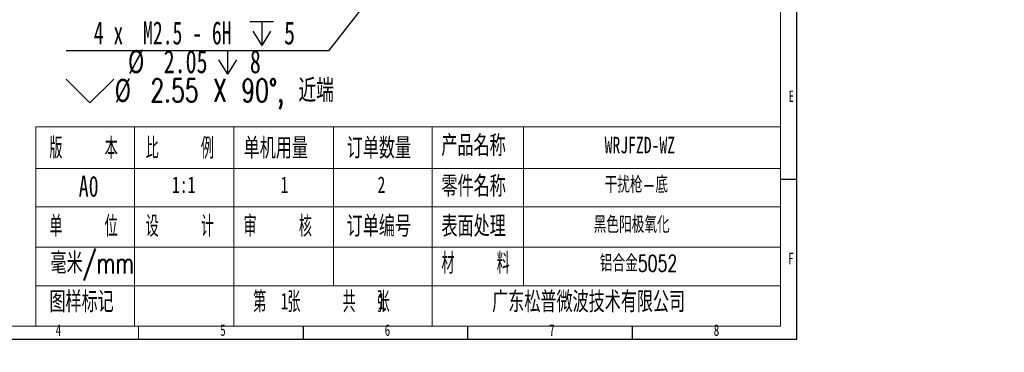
# Model space of a CAD drawing. Header units: millimetres. Extents: x -8 to 916, y -4 to 297.
# Tile 2 of 13: x 184 to 483, y -4 to 97. Entities that reach past the tile are written whole.
import ezdxf

# ---------------------------------------------------------------- set-up
doc = ezdxf.new("R2010")
doc.units = ezdxf.units.MM
for name, color, linetype in [('10', 7, 'Continuous'), ('5', 7, 'Continuous'), ('9', 7, 'Continuous')]:
    doc.layers.add(name, color=color, linetype=linetype)
doc.styles.add('SLDTEXTSTYLE0', font='TXT', dxfattribs={"width": 0.7, "bigfont": 'bigfont'})
doc.styles.add('SLDTEXTSTYLE1', font='TXT', dxfattribs={"width": 0.7})
doc.styles.add('SLDTEXTSTYLE3', font='TXT', dxfattribs={"width": 0.566667, "bigfont": 'bigfont'})
doc.styles.add('SLDTEXTSTYLE6', font='TXT', dxfattribs={"width": 0.616667})
doc.styles.add('SLDTEXTSTYLE7', font='TXT', dxfattribs={"width": 0.628571})
doc.dimstyles.new('SLDDIMSTYLE5', dxfattribs={"dimtxt": 7, "dimasz": 4.08, "dimexe": 0, "dimexo": 0.0625, "dimgap": 1.75, "dimtad": 0, "dimtih": 1, "dimtoh": 1, "dimdec": 6, "dimlfac": 2, "dimrnd": 1e-09, "dimzin": 12, "dimdsep": 46, "dimtxsty": 'SLDTEXTSTYLE1', "dimblk1": 'NONE', "dimsah": 1, "dimcen": 0, "dimadec": 0, "dimazin": 3, "dimtfac": 1, "dimtmove": 0, "dimatfit": 3, "dimldrblk": 'NONE', "dimfxl": 0, "dimfrac": 2, "dimtolj": 1, "dimtzin": 12, "dimarcsym": 0})

# ---------------------------------------------------------------- blocks, each defined once
blk = doc.blocks.new('SW_NOTE_1')
at = {"layer": '10', "color": 0, "attachment_point": 1, "style": 'SLDTEXTSTYLE0'}
for s, insert, char_height in [('1\\M+18141\\M+1955C\\M+196CA\\M+195BD\\M+190AE\\M+18141\\M+19DD9锐\\M+18A70\\M+18141\\M+19DD9\\M+196D1\\M+18E68\\M+18141\\M+19DD9划\\M+18DAD\\M+18141\\M+19DD9变\\M+18C60', (0, 9.55), 7.40833), ('2\\M+18141\\M+18F8A\\M+1974C\\M+196A2\\M+1928D\\M+18EDA\\M+190A1\\M+18CF6\\M+18DB7\\M+18BCF\\M+188C2GB/T1084-2400f级\\M+189C1\\M+18D48', (0, -1.83), 7.40833), ('3\\M+18141\\M+196A2\\M+1928D\\M+18D45\\M+188CA\\M+18CF6\\M+18DB7\\M+18BCF\\M+188C2\\M+1817D0.1', (0, -13.21), 7.4083), ('4\\M+18141\\M+196A2\\M+1928D圆\\M+18A70\\M+18BCF为R2', (0, -24.58), 7.4083), ('5\\M+18141\\M+196A2\\M+1928D\\M+18EDA\\M+190A1\\M+18E51\\M+18FC6SERP\\M+195B6\\M+18C8F\\M+189C1\\M+18D48', (0, -35.96), 7.4083)]:
    blk.add_mtext(s, dxfattribs=dict(at, insert=insert, char_height=char_height))
blk = doc.blocks.new('SW_SYMBOL_HOLE_DEPTH')
at = {"layer": '10', "color": 0}
for p, q in [((0, 875), (800, 875)), ((400, 875), (400, 75)), ((100, 555), (400, 75)), ((700, 555), (400, 75))]:
    blk.add_line(p, q, dxfattribs=at)
blk = doc.blocks.new('SW_SYMBOL_HOLE_SINK')
at = {"layer": '10', "color": 0}
for p, q in [((0, 875), (800, 75)), ((800, 75), (1600, 875))]:
    blk.add_line(p, q, dxfattribs=at)
blk = doc.blocks.new('_D_10')
at = {"layer": '10'}
for p, q in [((237.62, 177.25), (177.62, 100.68)), ((238.56, 178.45), (237.62, 177.25)), ((177.62, 100.68), (97.92, 100.68))]:
    blk.add_line(p, q, dxfattribs=at)
blk.add_solid([(237.62, 177.25), (234.7, 174.36), (235.5, 173.73)], dxfattribs=at)
at = {"layer": '10', "xscale": 0.009023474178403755, "yscale": 0.009023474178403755, "zscale": 0.009023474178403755}
for name, p in [('SW_SYMBOL_HOLE_DEPTH', (150.66, 101.64)), ('SW_SYMBOL_HOLE_DEPTH', (138.73, 92.9)), ('SW_SYMBOL_HOLE_SINK', (97.92, 84.16))]:
    blk.add_blockref(name, p, dxfattribs=at)
at = {"layer": '10', "char_height": 7, "attachment_point": 1}
for s, insert, style in [('4 x  M3 - 6H', (109.37, 109.62), 'SLDTEXTSTYLE6'), ('6', (161.08, 109.62), 'SLDTEXTSTYLE1'), ('%%c', (112.1, 100.91), 'SLDTEXTSTYLE1'), ('2.50', (122.95, 100.88), 'SLDTEXTSTYLE1'), ('6.30', (149.15, 100.88), 'SLDTEXTSTYLE1'), ('%%c', (112.65, 92.17), 'SLDTEXTSTYLE1'), ('3.05 X 90\\M+1818B, \\M+18BDF\\M+1925B', (123.5, 92.14), 'SLDTEXTSTYLE0')]:
    blk.add_mtext(s, dxfattribs=dict(at, insert=insert, style=style))
blk = doc.blocks.new('_NONE')
blk = doc.blocks.new('_D_25')
at = {"layer": '10'}
for p, q in [((296.94, 112.25), (277.6, 87.54)), ((297.73, 113.26), (296.94, 112.25)), ((277.6, 87.54), (197.9, 87.54))]:
    blk.add_line(p, q, dxfattribs=at)
blk.add_solid([(296.94, 112.25), (294.03, 109.35), (294.83, 108.73)], dxfattribs=at)
at = {"layer": '10', "xscale": 0.009023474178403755, "yscale": 0.009023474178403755, "zscale": 0.009023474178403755}
for name, p in [('SW_SYMBOL_HOLE_DEPTH', (253.71, 88.5)), ('SW_SYMBOL_HOLE_DEPTH', (243.32, 79.76)), ('SW_SYMBOL_HOLE_SINK', (197.9, 71.02))]:
    blk.add_blockref(name, p, dxfattribs=at)
at = {"layer": '10', "char_height": 7, "attachment_point": 1}
for s, insert, style in [('4 x  M2.5 - 6H', (206.28, 96.48), 'SLDTEXTSTYLE7'), ('5', (264.13, 96.48), 'SLDTEXTSTYLE1'), ('%%c', (216.68, 87.77), 'SLDTEXTSTYLE1'), ('2.05', (227.54, 87.74), 'SLDTEXTSTYLE1'), ('8', (253.74, 87.74), 'SLDTEXTSTYLE1'), ('%%c', (212.63, 79.03), 'SLDTEXTSTYLE1'), ('2.55 X 90\\M+1818B, \\M+18BDF\\M+1925B', (223.48, 79), 'SLDTEXTSTYLE0')]:
    blk.add_mtext(s, dxfattribs=dict(at, insert=insert, style=style))

msp = doc.modelspace()

# ---------------------------------------------------------------- linework, layer by layer
at = {"layer": '10', "lineweight": 15}
for p, q in [((188.67854555, 64.4299422), (188.67854555, 3.8961968)), ((188.67854555, 64.4299422), (415, 64.4299422)), ((218.71306093, 64.4299422), (218.71306093, 3.8961968)), ((248.82480443, 64.4299422), (248.82480443, 3.8961968)), ((279.12694969, 64.4299422), (279.12694969, 16.20972922)), ((309.17259166, 64.4299422), (309.17259166, 3.8961968)), ((336.93349557, 64.4299422), (336.93349557, 16.20972922)), ((188.67854555, 51.80985576), (415, 51.80985576)), ((188.67854555, 40.19233422), (415, 40.19233422)), ((188.67854555, 27.93177504), (415, 27.93177504)), ((188.67854555, 16.20972922), (415, 16.20972922))]:
    msp.add_line(p, q, dxfattribs=at)
at = {"layer": '5', "color": 7, "lineweight": 15}
for p, q in [((415, 3.8961968), (415, 292)), ((0, 3.8961968), (415, 3.8961968))]:
    msp.add_line(p, q, dxfattribs=at)
at = {"layer": '5'}
for p, q in [((420, 48.5), (415, 48.5)), ((270, 0), (270, 3.8961968)), ((320, 0), (320, 3.8961968)), ((370, 0), (370, 3.8961968))]:
    msp.add_line(p, q, dxfattribs=at)
at = {"layer": '5', "lineweight": 15}
msp.add_line((219.8705406, 0), (219.8705406, 3.8961968), dxfattribs=at)
at = {"layer": '9', "color": 7}
for p, q in [((420, 0), (420, 148.5)), ((0, 0), (420, 0))]:
    msp.add_line(p, q, dxfattribs=at)

# ---------------------------------------------------------------- block references
at = {"layer": '10'}
msp.add_blockref('SW_NOTE_1', (32.80506805, 57.3718725), dxfattribs=at)

# ---------------------------------------------------------------- texts
for s, insert, char_height, attachment_point, style in [('E', (418.31788194, 75.48642786), 3.5, 2, 'SLDTEXTSTYLE1'), ('产\\M+19569\\M+196BC\\M+18FCC', (311.94614816, 61.9152771), 6.35, 1, 'SLDTEXTSTYLE0'), ('\\M+194C5    \\M+1967B', (192.8072974, 61.15707779), 6.35, 1, 'SLDTEXTSTYLE3'), ('\\M+194E4    \\M+197E1', (222.06138843, 61.15707779), 6.35, 1, 'SLDTEXTSTYLE3'), ('单\\M+18AF7\\M+19770\\M+197CA', (251.83662745, 61.15707779), 6.35, 1, 'SLDTEXTSTYLE0'), ('订单\\M+19094\\M+197CA', (283.16430476, 61.15707779), 6.35, 1, 'SLDTEXTSTYLE0'), ('WRJFZD-WZ', (361.55634979, 61.43011402), 5, 1, 'SLDTEXTSTYLE1'), ('A0', (201.70317701, 49.58303303), 6.35, 1, 'SLDTEXTSTYLE1'), ('1:1', (230.05371599, 49.40087452), 5, 1, 'SLDTEXTSTYLE1'), ('1', (263.07174758, 49.40087452), 5, 1, 'SLDTEXTSTYLE1'), ('2', (292.52992158, 49.40087452), 5, 1, 'SLDTEXTSTYLE1'), ('\\M+197EB\\M+18C8F\\M+196BC\\M+18FCC', (311.95790704, 49.58303303), 6.35, 1, 'SLDTEXTSTYLE0'), ('\\M+18AB1扰枪-\\M+192EA', (361.55634792, 49.40087452), 5, 1, 'SLDTEXTSTYLE0'), ('单    \\M+188CA', (192.81905628, 37.45105451), 6.35, 1, 'SLDTEXTSTYLE3'), ('设    计', (222.06138843, 37.45105451), 6.35, 1, 'SLDTEXTSTYLE3'), ('审    \\M+18A6A', (251.82486857, 37.45105451), 6.35, 1, 'SLDTEXTSTYLE3'), ('订单编\\M+18D86', (283.15842532, 37.45105451), 6.35, 1, 'SLDTEXTSTYLE0'), ('\\M+1955C\\M+196CA处\\M+1979D', (311.95790704, 37.45105451), 6.35, 1, 'SLDTEXTSTYLE0'), ('\\M+1FC4B\\M+19046阳极氧\\M+189BB', (358.23928042, 37.24841176), 5, 1, 'SLDTEXTSTYLE0'), ('\\M+19F7C\\M+195C4/mm', (193.12954974, 26.27718051), 6.35, 1, 'SLDTEXTSTYLE0'), ('\\M+18DDE    \\M+197BF', (311.95790704, 26.16994595), 6.35, 1, 'SLDTEXTSTYLE3'), ('铝\\M+18D87\\M+18BE05052', (360.10148795, 25.52746786), 5, 1, 'SLDTEXTSTYLE0'), ('F', (418.22430554, 26.23642786), 3.5, 2, 'SLDTEXTSTYLE1'), ('图样标记', (192.8072974, 14.48697133), 6.35, 1, 'SLDTEXTSTYLE0'), ('\\M+191E6  张    \\M+18BA4  张', (254.75478545, 14.48697133), 6.35, 1, 'SLDTEXTSTYLE3'), ('\\M+19BF6东\\M+18FBC\\M+19581\\M+194F7\\M+19467\\M+18B5A术\\M+1974C\\M+18CC0\\M+18CF6\\M+18E69', (327.36926871, 14.48697133), 6.35, 1, 'SLDTEXTSTYLE0'), ('1', (263.07174758, 14.05321916), 5, 1, 'SLDTEXTSTYLE1'), ('1', (292.52992158, 14.05321916), 5, 1, 'SLDTEXTSTYLE1'), ('4', (195.54444444, 4.48642786), 3.5, 2, 'SLDTEXTSTYLE1'), ('5', (245.54444444, 4.48642786), 3.5, 2, 'SLDTEXTSTYLE1'), ('6', (295.54687502, 4.48642786), 3.5, 2, 'SLDTEXTSTYLE1'), ('7', (345.54687502, 4.48642786), 3.5, 2, 'SLDTEXTSTYLE1'), ('8', (395.54687502, 4.48642786), 3.5, 2, 'SLDTEXTSTYLE1')]:
    msp.add_mtext(s, dxfattribs=dict(at, insert=insert, char_height=char_height, attachment_point=attachment_point, style=style))

# ---------------------------------------------------------------- dimensions: what is measured, and where the dimension line sits
for p1, p2, text, picture, middle in [((238.5574949, 178.45401599), (237.61695898, 177.25359224), '4 x  M3 - 6H {\\fGDT;x} 6\\P%%c 2.50 {\\fGDT;x} 6.30\\P{\\fGDT;w}%%c 3.05 X 90°, 近端', '_D_10', (136.97812018, 96.22840117)), ((297.73009163, 113.25856085), (296.94436224, 112.25444217), '4 x  M2.5 - 6H {\\fGDT;x} 5\\P%%c 2.05 {\\fGDT;x} 8\\P{\\fGDT;w}%%c 2.55 X 90°, 近端', '_D_25', (236.95926614, 83.08494346))]:
    dim = msp.add_diameter_dim_2p(p1=p1, p2=p2, text=text, dimstyle='SLDDIMSTYLE5', override={"dimpost": '<>'}, dxfattribs=at)
    dim.commit()
    dim.dimension.update_dxf_attribs({"geometry": picture, "text_midpoint": middle, "dimtype": 163})

doc.saveas('drawing.dxf')
